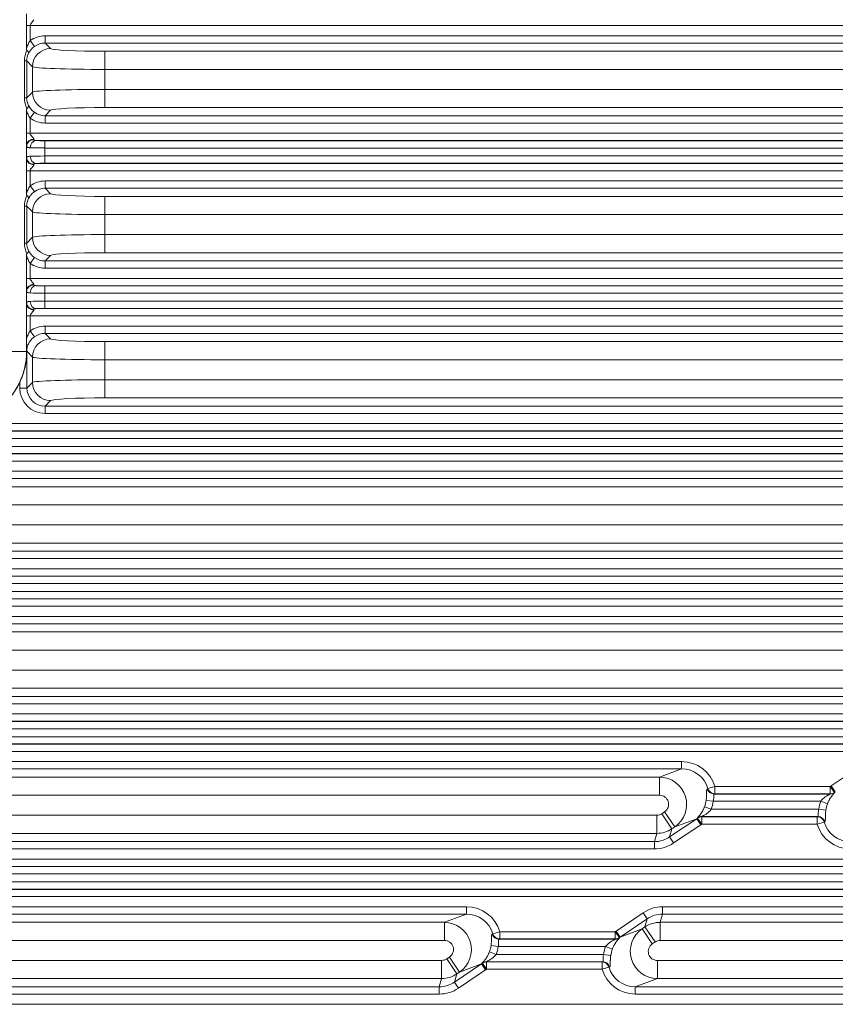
# Model space of a CAD drawing. Header units: millimetres. Extents: x 990 to 1809, y 0 to 562.
# Tile 55 of 256: x 1231 to 1253, y 311 to 338. Entities that reach past the tile are written whole.
import ezdxf

# ---------------------------------------------------------------- set-up
doc = ezdxf.new("R2010")
doc.units = ezdxf.units.MM
doc.layers.add('1', color=7, linetype='Continuous', true_color=0xffffff)

msp = doc.modelspace()

# ---------------------------------------------------------------- linework, layer by layer
at = {"layer": '1', "color": 7, "linetype": 'Continuous', "lineweight": 18}
for p, q in [((1230.945, 338.445), (1230.945, 338.122)), ((1230.945, 338.122), (1230.945, 337.491)), ((1231.044, 338.122), (1230.945, 338.122)), ((1231.044, 338.122), (1231.044, 337.706)), ((1336.797, 338.122), (1231.044, 338.122)), ((1231.456, 337.84), (1278.63, 337.84)), ((1231.456, 337.84), (1231.456, 337.64)), ((1231.044, 337.706), (1231.162, 337.545)), ((1278.63, 337.64), (1231.456, 337.64)), ((1231.456, 337.64), (1231.609, 337.487)), ((1233.107, 337.413), (1233.107, 336.914)), ((1233.107, 337.413), (1278.023, 337.413)), ((1230.887, 336.128), (1230.887, 337.148)), ((1230.887, 337.148), (1230.95, 337.148)), ((1230.95, 337.148), (1230.95, 336.128)), ((1231.109, 336.988), (1230.95, 337.148)), ((1231.109, 336.288), (1231.109, 336.988)), ((1278.023, 336.914), (1233.107, 336.914)), ((1233.107, 336.914), (1233.107, 336.363)), ((1230.95, 336.128), (1231.109, 336.288)), ((1233.107, 335.863), (1233.107, 336.363)), ((1233.107, 336.363), (1277.946, 336.363)), ((1230.887, 336.128), (1230.95, 336.128)), ((1277.946, 335.863), (1233.107, 335.863)), ((1230.945, 335.785), (1230.945, 335.154)), ((1231.044, 335.57), (1231.162, 335.731)), ((1231.609, 335.789), (1231.456, 335.636)), ((1231.456, 335.436), (1231.456, 335.636)), ((1231.456, 335.636), (1277.88, 335.636)), ((1231.044, 335.57), (1231.044, 335.154)), ((1277.88, 335.436), (1231.456, 335.436)), ((1230.945, 335.154), (1231.044, 335.154)), ((1230.945, 335.154), (1230.945, 334.832)), ((1231.044, 335.154), (1336.797, 335.154)), ((1230.945, 334.832), (1230.945, 334.445)), ((1230.948, 334.477), (1230.948, 334.799)), ((1336.634, 334.954), (1231.207, 334.954)), ((1231.447, 334.948), (1336.394, 334.948)), ((1231.447, 334.748), (1231.447, 334.948)), ((1336.394, 334.748), (1231.447, 334.748)), ((1231.447, 334.748), (1231.447, 334.528)), ((1231.447, 334.528), (1336.394, 334.528)), ((1231.447, 334.328), (1231.447, 334.528)), ((1230.945, 334.445), (1230.945, 334.122)), ((1231.207, 334.322), (1336.634, 334.322)), ((1336.394, 334.328), (1231.447, 334.328)), ((1230.945, 334.122), (1230.945, 333.491)), ((1231.044, 334.122), (1230.945, 334.122)), ((1231.044, 334.122), (1231.044, 333.706)), ((1336.797, 334.122), (1231.044, 334.122)), ((1231.044, 333.706), (1231.162, 333.545)), ((1231.456, 333.84), (1272.703, 333.84)), ((1231.456, 333.84), (1231.456, 333.64)), ((1272.703, 333.64), (1231.456, 333.64)), ((1231.456, 333.64), (1231.609, 333.487)), ((1230.887, 332.128), (1230.887, 333.148)), ((1230.887, 333.148), (1230.95, 333.148)), ((1230.95, 333.148), (1230.95, 332.128)), ((1231.109, 332.988), (1230.95, 333.148)), ((1233.107, 333.413), (1233.107, 332.914)), ((1233.107, 333.413), (1272.096, 333.413)), ((1231.109, 332.288), (1231.109, 332.988)), ((1233.107, 332.914), (1233.107, 332.363)), ((1272.096, 332.914), (1233.107, 332.914)), ((1233.107, 332.363), (1272.019, 332.363)), ((1233.107, 331.863), (1233.107, 332.363)), ((1230.887, 332.128), (1230.95, 332.128)), ((1230.95, 332.128), (1231.109, 332.288)), ((1272.019, 331.863), (1233.107, 331.863)), ((1230.945, 331.785), (1230.945, 331.154)), ((1231.044, 331.57), (1231.162, 331.731)), ((1231.044, 331.57), (1231.044, 331.154)), ((1231.609, 331.789), (1231.456, 331.636)), ((1231.456, 331.436), (1231.456, 331.636)), ((1231.456, 331.636), (1271.953, 331.636)), ((1271.953, 331.436), (1231.456, 331.436)), ((1230.945, 331.154), (1231.044, 331.154)), ((1230.945, 331.154), (1230.945, 330.832)), ((1231.044, 331.154), (1336.797, 331.154)), ((1230.945, 330.832), (1230.945, 330.445)), ((1230.948, 330.477), (1230.948, 330.799)), ((1336.634, 330.954), (1231.207, 330.954)), ((1231.447, 330.948), (1336.394, 330.948)), ((1231.447, 330.748), (1231.447, 330.948)), ((1231.447, 330.748), (1231.447, 330.528)), ((1336.394, 330.748), (1231.447, 330.748)), ((1230.945, 330.445), (1230.945, 330.122)), ((1231.447, 330.528), (1336.394, 330.528)), ((1231.447, 330.328), (1231.447, 330.528)), ((1231.207, 330.322), (1336.634, 330.322)), ((1336.394, 330.328), (1231.447, 330.328)), ((1230.945, 330.122), (1230.945, 329.491)), ((1231.044, 330.122), (1230.945, 330.122)), ((1231.044, 330.122), (1231.044, 329.706)), ((1336.797, 330.122), (1231.044, 330.122)), ((1231.044, 329.706), (1231.162, 329.545)), ((1231.456, 329.84), (1231.456, 329.64)), ((1231.456, 329.84), (1266.776, 329.84)), ((1266.776, 329.64), (1231.456, 329.64)), ((1231.456, 329.64), (1231.609, 329.487)), ((1230.945, 329.491), (1230.945, 329.138)), ((1233.107, 329.413), (1266.168, 329.413)), ((1233.107, 329.413), (1233.107, 328.914)), ((1230.945, 329.138), (1230.957, 329.138)), ((1231.109, 328.988), (1230.95, 329.148)), ((1230.957, 329.138), (1230.957, 328.135)), ((1231.109, 328.288), (1231.109, 328.988)), ((1233.107, 328.914), (1233.107, 328.363)), ((1266.168, 328.914), (1233.107, 328.914)), ((1230.757, 328.135), (1230.757, 328.288)), ((1230.957, 328.135), (1231.109, 328.288)), ((1233.107, 328.363), (1266.092, 328.363)), ((1233.107, 327.863), (1233.107, 328.363)), ((1230.757, 328.135), (1230.957, 328.135)), ((1231.609, 327.789), (1231.456, 327.636)), ((1266.092, 327.863), (1233.107, 327.863)), ((1231.456, 327.436), (1231.456, 327.636)), ((1231.456, 327.636), (1266.026, 327.636)), ((1266.026, 327.436), (1231.456, 327.436)), ((1217.084, 326.948), (1350.757, 326.948)), ((1229.197, 327.154), (1338.644, 327.154)), ((1338.644, 326.954), (1229.197, 326.954)), ((1350.763, 326.748), (1217.078, 326.748)), ((1217.078, 326.528), (1350.763, 326.528)), ((1350.757, 326.328), (1217.084, 326.328)), ((1217.088, 326.322), (1350.753, 326.322)), ((1350.746, 326.122), (1217.095, 326.122)), ((1219.43, 325.84), (1260.849, 325.84)), ((1260.849, 325.64), (1219.43, 325.64)), ((1221.08, 325.413), (1260.241, 325.413)), ((1260.241, 324.914), (1221.08, 324.914)), ((1221.08, 324.363), (1260.164, 324.363)), ((1260.164, 323.863), (1221.08, 323.863)), ((1219.43, 323.636), (1260.098, 323.636)), ((1260.098, 323.436), (1219.43, 323.436)), ((1217.095, 323.154), (1350.746, 323.154)), ((1217.084, 322.948), (1350.757, 322.948)), ((1350.753, 322.954), (1217.088, 322.954)), ((1350.763, 322.748), (1217.078, 322.748)), ((1217.078, 322.528), (1350.763, 322.528)), ((1350.757, 322.328), (1217.084, 322.328)), ((1217.088, 322.322), (1350.753, 322.322)), ((1350.746, 322.122), (1217.095, 322.122)), ((1219.43, 321.84), (1254.921, 321.84)), ((1254.921, 321.64), (1219.43, 321.64)), ((1221.08, 321.413), (1254.314, 321.413)), ((1254.314, 320.914), (1221.08, 320.914)), ((1221.08, 320.363), (1254.237, 320.363)), ((1254.237, 319.863), (1221.08, 319.863)), ((1219.43, 319.636), (1254.171, 319.636)), ((1254.171, 319.436), (1219.43, 319.436)), ((1217.095, 319.154), (1350.746, 319.154)), ((1217.084, 318.948), (1350.757, 318.948)), ((1350.753, 318.954), (1217.088, 318.954)), ((1350.763, 318.748), (1217.078, 318.748)), ((1217.078, 318.528), (1350.763, 318.528)), ((1350.757, 318.328), (1217.084, 318.328)), ((1217.088, 318.322), (1350.753, 318.322)), ((1350.746, 318.122), (1217.095, 318.122)), ((1219.43, 317.84), (1248.994, 317.84)), ((1248.994, 317.84), (1248.994, 317.64)), ((1248.994, 317.64), (1219.43, 317.64)), ((1221.08, 317.413), (1248.386, 317.413)), ((1248.386, 317.413), (1248.994, 317.64)), ((1248.386, 317.413), (1248.386, 316.914)), ((1253.118, 317.173), (1253.866, 317.677)), ((1249.91, 317.154), (1249.72, 317.1)), ((1249.91, 317.154), (1253.092, 317.154)), ((1249.91, 317.154), (1249.91, 316.954)), ((1253.092, 317.154), (1253.092, 316.954)), ((1253.209, 316.992), (1253.092, 317.154)), ((1253.23, 317.007), (1253.118, 317.173)), ((1248.386, 316.914), (1221.08, 316.914)), ((1249.703, 317.093), (1249.72, 317.1)), ((1249.91, 316.954), (1249.893, 316.948)), ((1249.893, 316.948), (1253.091, 316.948)), ((1253.092, 316.954), (1249.91, 316.954)), ((1249.812, 316.528), (1249.627, 316.599)), ((1249.868, 316.748), (1249.672, 316.774)), ((1252.829, 316.748), (1249.868, 316.748)), ((1253.014, 316.677), (1252.829, 316.748)), ((1221.08, 316.363), (1248.31, 316.363)), ((1248.31, 315.863), (1248.31, 316.363)), ((1248.45, 316.405), (1248.526, 316.457)), ((1248.729, 315.991), (1248.45, 316.405)), ((1248.805, 316.042), (1248.526, 316.457)), ((1252.748, 316.328), (1249.55, 316.328)), ((1249.812, 316.528), (1252.773, 316.528)), ((1252.731, 316.322), (1252.748, 316.328)), ((1252.969, 316.502), (1252.773, 316.528)), ((1248.663, 315.765), (1249.411, 316.269)), ((1249.523, 316.103), (1248.775, 315.599)), ((1249.411, 316.269), (1248.805, 316.042)), ((1249.523, 316.103), (1249.411, 316.269)), ((1249.549, 316.122), (1249.432, 316.284)), ((1249.549, 316.122), (1249.549, 316.322)), ((1249.549, 316.322), (1252.731, 316.322)), ((1252.731, 316.122), (1249.549, 316.122)), ((1252.731, 316.122), (1252.731, 316.322)), ((1252.921, 316.176), (1252.731, 316.122)), ((1252.938, 316.183), (1252.921, 316.176)), ((1248.31, 315.863), (1221.08, 315.863)), ((1248.244, 315.636), (1248.31, 315.863)), ((1248.729, 315.991), (1248.663, 315.765)), ((1248.805, 316.042), (1248.729, 315.991)), ((1219.43, 315.636), (1248.244, 315.636)), ((1248.244, 315.436), (1248.244, 315.636)), ((1248.775, 315.599), (1248.663, 315.765)), ((1248.244, 315.436), (1219.43, 315.436)), ((1217.095, 315.154), (1350.746, 315.154)), ((1350.763, 314.748), (1217.078, 314.748)), ((1217.084, 314.948), (1350.757, 314.948)), ((1350.753, 314.954), (1217.088, 314.954)), ((1217.078, 314.528), (1350.763, 314.528)), ((1350.757, 314.328), (1217.084, 314.328)), ((1217.088, 314.322), (1350.753, 314.322)), ((1350.746, 314.122), (1217.095, 314.122)), ((1219.43, 313.84), (1243.067, 313.84)), ((1243.067, 313.64), (1219.43, 313.64)), ((1242.459, 313.413), (1243.067, 313.64)), ((1243.067, 313.84), (1243.067, 313.64)), ((1247.191, 313.173), (1247.939, 313.677)), ((1248.05, 313.512), (1247.939, 313.677)), ((1248.47, 313.64), (1248.404, 313.413)), ((1248.47, 313.84), (1319.371, 313.84)), ((1248.47, 313.84), (1248.47, 313.64)), ((1319.371, 313.64), (1248.47, 313.64)), ((1221.08, 313.413), (1242.459, 313.413)), ((1242.459, 313.413), (1242.459, 312.914)), ((1248.05, 313.512), (1247.303, 313.007)), ((1247.985, 313.285), (1248.05, 313.512)), ((1248.404, 313.413), (1319.437, 313.413)), ((1248.404, 312.914), (1248.404, 313.413)), ((1243.776, 313.093), (1243.793, 313.1)), ((1243.983, 313.154), (1243.793, 313.1)), ((1243.983, 313.154), (1247.164, 313.154)), ((1243.983, 313.154), (1243.983, 312.954)), ((1247.164, 313.154), (1247.164, 312.954)), ((1247.282, 312.992), (1247.164, 313.154)), ((1247.303, 313.007), (1247.191, 313.173)), ((1247.303, 313.007), (1247.909, 313.234)), ((1247.909, 313.234), (1247.985, 313.285)), ((1248.188, 312.82), (1247.909, 313.234)), ((1248.264, 312.871), (1247.985, 313.285)), ((1242.459, 312.914), (1221.08, 312.914)), ((1243.983, 312.954), (1243.966, 312.948)), ((1243.966, 312.948), (1247.164, 312.948)), ((1247.164, 312.954), (1243.983, 312.954)), ((1248.264, 312.871), (1248.188, 312.82)), ((1319.437, 312.914), (1248.404, 312.914)), ((1243.885, 312.528), (1243.7, 312.599)), ((1243.941, 312.748), (1243.745, 312.774)), ((1246.901, 312.748), (1243.941, 312.748)), ((1247.087, 312.677), (1246.901, 312.748)), ((1221.08, 312.363), (1242.383, 312.363)), ((1242.383, 311.863), (1242.383, 312.363)), ((1242.522, 312.405), (1242.598, 312.457)), ((1242.802, 311.991), (1242.522, 312.405)), ((1242.878, 312.042), (1242.598, 312.457)), ((1242.736, 311.765), (1243.484, 312.269)), ((1243.484, 312.269), (1242.878, 312.042)), ((1243.595, 312.103), (1243.484, 312.269)), ((1243.622, 312.122), (1243.505, 312.284)), ((1246.821, 312.328), (1243.622, 312.328)), ((1243.622, 312.122), (1243.622, 312.322)), ((1243.622, 312.322), (1246.804, 312.322)), ((1243.885, 312.528), (1246.845, 312.528)), ((1246.804, 312.322), (1246.821, 312.328)), ((1246.804, 312.122), (1246.804, 312.322)), ((1247.042, 312.502), (1246.845, 312.528)), ((1248.327, 312.363), (1319.514, 312.363)), ((1248.327, 311.863), (1248.327, 312.363)), ((1242.802, 311.991), (1242.736, 311.765)), ((1242.878, 312.042), (1242.802, 311.991)), ((1243.595, 312.103), (1242.848, 311.599)), ((1246.804, 312.122), (1243.622, 312.122)), ((1246.994, 312.176), (1246.804, 312.122)), ((1247.011, 312.183), (1246.994, 312.176)), ((1242.383, 311.863), (1221.08, 311.863)), ((1242.316, 311.636), (1242.383, 311.863)), ((1242.848, 311.599), (1242.736, 311.765)), ((1248.327, 311.863), (1247.72, 311.636)), ((1319.514, 311.863), (1248.327, 311.863)), ((1219.43, 311.636), (1242.316, 311.636)), ((1242.316, 311.436), (1242.316, 311.636)), ((1247.72, 311.436), (1247.72, 311.636)), ((1247.72, 311.636), (1320.121, 311.636)), ((1242.316, 311.436), (1219.43, 311.436)), ((1320.121, 311.436), (1247.72, 311.436)), ((1217.095, 311.154), (1350.746, 311.154))]:
    msp.add_line(p, q, dxfattribs=at)
for centre, major_axis, ratio, start_param, end_param in [((1231.458, 337.139), (0.496, -0.496), 0.997265, 2.357564, 2.986001), ((1231.458, 337.139), (-0.355, 0.355), 0.99509, 5.499157, 6.127593), ((1231.625, 337.109), (-0.682, 0.303), 0.928627, 6.240551, 6.6752), ((1231.487, 337.109), (-0.498, 0.227), 0.901864, 6.226876, 6.673817), ((1231.609, 336.988), (0.354, 0.354), 0.997265, 0.786768, 2.354825), ((1233.107, 337.492), (1.5, 0), 0.052408, 3.193953, 4.712389), ((1233.107, 336.992), (2, 0), 0.039306, 3.193953, 4.712389), ((1233.107, 336.284), (2, 0), 0.039306, 1.570796, 3.089233), ((1231.609, 336.288), (0.354, -0.354), 0.997265, 3.92836, 5.496418), ((1231.625, 336.167), (0.682, 0.303), 0.928627, 2.749578, 3.184227), ((1231.487, 336.167), (0.498, 0.227), 0.901864, 2.750961, 3.197902), ((1233.107, 335.785), (1.5, 0), 0.052408, 1.570796, 3.089233), ((1231.458, 336.137), (0.355, 0.355), 0.99509, 3.297185, 3.925621), ((1231.458, 336.137), (0.496, 0.496), 0.997265, 3.297185, 3.925621), ((1231.145, 334.832), (-0.199, -0.014), 0.805522, 4.654919, 6.194749), ((1230.958, 335.154), (0, 0.4), 0.052408, 2.508566, 2.662755), ((1231.148, 334.799), (-0.199, -0.02), 0.886572, 4.623125, 6.169806), ((1231.207, 334.755), (-0.014, -0.2), 0.801618, 3.229247, 4.7688), ((1231.157, 335.154), (0, 0.2), 0.104816, 2.508566, 2.662755), ((1231.447, 334.964), (0.3, 0), 0.052408, 3.781206, 4.712389), ((1231.447, 334.764), (0.5, 0), 0.031445, 3.781206, 4.712389), ((1231.447, 334.512), (0.5, 0), 0.031445, 1.570796, 2.501979), ((1231.207, 334.522), (0.014, -0.2), 0.801618, 4.655978, 6.195531), ((1230.958, 334.122), (0, 0.4), 0.052408, 0.478838, 0.633027), ((1231.145, 334.445), (0.199, -0.014), 0.805522, 3.230029, 4.769859), ((1231.148, 334.477), (0.199, -0.02), 0.886572, 3.254972, 4.801653), ((1231.157, 334.122), (0, 0.2), 0.104816, 0.478838, 0.633027), ((1231.447, 334.312), (0.3, 0), 0.052408, 1.570796, 2.501979), ((1231.458, 333.139), (0.496, -0.496), 0.997265, 2.357564, 2.986001), ((1231.625, 333.109), (-0.682, 0.303), 0.928627, 6.240551, 6.6752), ((1231.609, 332.988), (0.354, 0.354), 0.997265, 0.786768, 2.354825), ((1231.458, 333.139), (-0.355, 0.355), 0.99509, 5.499157, 6.127593), ((1233.107, 333.492), (1.5, 0), 0.052408, 3.193953, 4.712389), ((1231.487, 333.109), (-0.498, 0.227), 0.901864, 6.226876, 6.673817), ((1233.107, 332.992), (2, 0), 0.039306, 3.193953, 4.712389), ((1233.107, 332.284), (2, 0), 0.039306, 1.570796, 3.089233), ((1231.625, 332.167), (0.682, 0.303), 0.928627, 2.749578, 3.184227), ((1231.487, 332.167), (0.498, 0.227), 0.901864, 2.750961, 3.197902), ((1231.609, 332.288), (0.354, -0.354), 0.997265, 3.92836, 5.496418), ((1233.107, 331.785), (1.5, 0), 0.052408, 1.570796, 3.089233), ((1231.458, 332.137), (0.496, 0.496), 0.997265, 3.297185, 3.925621), ((1231.458, 332.137), (0.355, 0.355), 0.99509, 3.297185, 3.925621), ((1231.145, 330.832), (-0.199, -0.014), 0.805522, 4.654919, 6.194749), ((1231.157, 331.154), (0, 0.2), 0.104816, 2.508566, 2.662755), ((1230.958, 331.154), (0, 0.4), 0.052408, 2.508566, 2.662755), ((1231.148, 330.799), (-0.199, -0.02), 0.886572, 4.623125, 6.169806), ((1231.207, 330.755), (-0.014, -0.2), 0.801618, 3.229247, 4.7688), ((1231.447, 330.764), (0.5, 0), 0.031445, 3.781206, 4.712389), ((1231.447, 330.964), (0.3, 0), 0.052408, 3.781206, 4.712389), ((1230.958, 330.122), (0, 0.4), 0.052408, 0.478838, 0.633027), ((1231.145, 330.445), (0.199, -0.014), 0.805522, 3.230029, 4.769859), ((1231.148, 330.477), (0.199, -0.02), 0.886572, 3.254972, 4.801653), ((1231.447, 330.512), (0.5, 0), 0.031445, 1.570796, 2.501979), ((1231.207, 330.522), (0.014, -0.2), 0.801618, 4.655978, 6.195531), ((1231.157, 330.122), (0, 0.2), 0.104816, 0.478838, 0.633027), ((1231.447, 330.312), (0.3, 0), 0.052408, 1.570796, 2.501979), ((1231.458, 329.139), (0.496, -0.496), 0.997265, 2.357564, 2.986001), ((1231.458, 329.139), (-0.355, 0.355), 0.99509, 5.499157, 6.127593), ((1231.609, 328.988), (0.354, 0.354), 0.997265, 0.786768, 2.354825), ((1233.107, 329.492), (1.5, 0), 0.052408, 3.193953, 4.712389), ((1233.107, 328.992), (2, 0), 0.039306, 3.193953, 4.712389), ((1228.944, 329.138), (-2.003, 0), 0.99863, 1.697359, 2.702725), ((1233.107, 328.284), (2, 0), 0.039306, 1.570796, 3.089233), ((1231.609, 328.288), (0.354, -0.354), 0.997265, 3.92836, 5.496418), ((1231.458, 328.137), (0.496, 0.496), 0.997265, 2.357564, 3.925621), ((1231.458, 328.137), (0.355, 0.355), 0.99509, 2.357564, 3.925621), ((1233.107, 327.785), (1.5, 0), 0.052408, 1.570796, 3.089233), ((1248.987, 316.889), (0.9, 0.337), 0.988999, 6.204361, 7.492344), ((1248.385, 316.663), (-0.263, 0.702), 0.996374, 3.379769, 5.921548), ((1248.987, 316.889), (0.714, 0.267), 0.983262, 6.204361, 7.492344), ((1253.654, 316.388), (-0.9, -0.337), 0.988999, 4.950565, 4.984586), ((1248.385, 316.663), (0.237, 0.089), 0.988999, 4.950565, 7.492344), ((1249.893, 317.148), (-0.07, 0.187), 0.988999, 1.491972, 2.779955), ((1249.91, 317.154), (-0.07, 0.187), 0.988999, 1.491972, 2.779955), ((1253.091, 317.148), (-0.2, -0.008), 0.998628, 1.532579, 2.181179), ((1254.678, 316.571), (-1.586, 0.391), 0.171068, 0.026958, 0.049125), ((1253.092, 317.154), (-0.199, 0.017), 0.99862, 1.655923, 2.282695), ((1253.654, 316.388), (0.714, 0.267), 0.98326, 1.808949, 1.84297), ((1254.678, 316.771), (-1.476, 0.238), 0.094824, 0.107237, 0.129403), ((1248.917, 316.862), (0.714, 0.267), 0.983262, 5.562209, 5.8013), ((1248.917, 316.862), (0.9, 0.337), 0.988999, 5.562209, 5.8013), ((1253.724, 316.414), (-0.9, -0.337), 0.988999, 5.562209, 5.8013), ((1253.724, 316.414), (0.714, 0.267), 0.983262, 2.420616, 2.659707), ((1248.31, 316.613), (-0.07, -0.24), 0.998514, 0.282449, 0.87576), ((1249.55, 316.128), (-0.2, -0.008), 0.998628, 4.674171, 5.322772), ((1247.963, 316.705), (-1.586, 0.391), 0.171067, 3.168551, 3.190717), ((1252.748, 316.128), (-0.07, 0.187), 0.988999, 4.633564, 5.921548), ((1248.987, 316.889), (0.714, 0.267), 0.983261, 4.950557, 4.984578), ((1247.963, 316.505), (-1.476, 0.238), 0.094824, 3.24883, 3.270996), ((1249.549, 316.122), (-0.199, 0.017), 0.99862, 4.797516, 5.424288), ((1248.987, 316.889), (0.9, 0.337), 0.988999, 4.950565, 4.984586), ((1252.731, 316.122), (-0.07, 0.187), 0.988999, 4.633564, 5.921548), ((1253.654, 316.388), (-0.9, -0.337), 0.988999, 6.204361, 7.492344), ((1253.654, 316.388), (0.714, 0.267), 0.983262, 3.062768, 4.350752), ((1248.31, 316.613), (-0.72, 0.209), 0.999505, 1.853245, 2.446557), ((1248.245, 316.388), (0.21, 0.722), 0.997724, 3.424042, 4.017353), ((1248.245, 316.388), (-0.266, -0.914), 0.998514, 0.282449, 0.87576), ((1243.06, 312.889), (0.9, 0.337), 0.988999, 6.204361, 7.492344), ((1243.06, 312.889), (0.714, 0.267), 0.983262, 6.204361, 7.492344), ((1248.469, 312.889), (0.266, 0.914), 0.998514, 0.282449, 0.87576), ((1248.469, 312.889), (0.21, 0.722), 0.997724, 0.282449, 0.87576), ((1242.457, 312.663), (-0.263, 0.702), 0.996374, 3.379769, 5.921548), ((1248.404, 312.663), (-0.72, 0.209), 0.999505, 4.994838, 5.588149), ((1243.966, 313.148), (-0.07, 0.187), 0.988999, 1.491972, 2.779955), ((1243.983, 313.154), (-0.07, 0.187), 0.988999, 1.491972, 2.779955), ((1247.727, 312.388), (-0.9, -0.337), 0.988999, 4.950565, 4.984586), ((1248.329, 312.613), (-0.263, 0.702), 0.996374, 0.238176, 2.779955), ((1242.457, 312.663), (0.237, 0.089), 0.988999, 4.950565, 7.492344), ((1247.164, 313.154), (-0.199, 0.017), 0.99862, 1.655923, 2.282695), ((1247.164, 313.148), (-0.2, -0.008), 0.998628, 1.532579, 2.181179), ((1248.751, 312.571), (-1.586, 0.391), 0.171067, 0.026958, 0.049125), ((1247.727, 312.388), (0.714, 0.267), 0.983262, 1.808973, 1.842994), ((1248.751, 312.771), (-1.476, 0.238), 0.094825, 0.107238, 0.129405), ((1248.329, 312.613), (-0.237, -0.089), 0.988999, 4.950565, 7.492344), ((1248.404, 312.663), (0.07, 0.24), 0.998514, 0.282449, 0.87576), ((1242.99, 312.862), (0.714, 0.267), 0.983262, 5.562209, 5.8013), ((1242.99, 312.862), (0.9, 0.337), 0.988999, 5.562209, 5.8013), ((1247.797, 312.414), (-0.9, -0.337), 0.988999, 5.562209, 5.8013), ((1247.797, 312.414), (0.714, 0.267), 0.983262, 2.420616, 2.659707), ((1242.383, 312.613), (-0.07, -0.24), 0.998514, 0.282449, 0.87576), ((1243.06, 312.889), (0.714, 0.267), 0.983263, 4.95058, 4.984601), ((1243.622, 312.128), (-0.2, -0.008), 0.998628, 4.674171, 5.322772), ((1242.035, 312.505), (-1.476, 0.238), 0.094823, 3.248829, 3.270996), ((1243.622, 312.122), (-0.199, 0.017), 0.99862, 4.797516, 5.424288), ((1242.035, 312.705), (-1.586, 0.391), 0.171068, 3.168551, 3.190717), ((1246.804, 312.122), (-0.07, 0.187), 0.988999, 4.633564, 5.921548), ((1246.821, 312.128), (-0.07, 0.187), 0.988999, 4.633564, 5.921548), ((1242.383, 312.613), (-0.72, 0.209), 0.999505, 1.853245, 2.446557), ((1243.06, 312.889), (0.9, 0.337), 0.988999, 4.950565, 4.984586), ((1247.727, 312.388), (-0.9, -0.337), 0.988999, 6.204361, 7.492344), ((1247.727, 312.388), (0.714, 0.267), 0.983262, 3.062768, 4.350752), ((1242.317, 312.388), (0.21, 0.722), 0.997724, 3.424042, 4.017353), ((1242.317, 312.388), (-0.266, -0.914), 0.998514, 0.282449, 0.87576)]:
    msp.add_ellipse(centre, major_axis=major_axis, ratio=ratio, start_param=start_param, end_param=end_param, dxfattribs=at)
for points, knots in [([(1231.145, 338.283), (1231.144, 338.278), (1231.142, 338.272), (1231.136, 338.26), (1231.131, 338.255), (1231.122, 338.243), (1231.118, 338.237), (1231.107, 338.224), (1231.102, 338.218), (1231.091, 338.205), (1231.085, 338.199), (1231.074, 338.186), (1231.069, 338.179), (1231.058, 338.164), (1231.054, 338.157), (1231.047, 338.14), (1231.044, 338.131), (1231.044, 338.122)], [0, 0, 0, 0, 0.125, 0.125, 0.25, 0.25, 0.375, 0.375, 0.5, 0.5, 0.625, 0.625, 0.75, 0.75, 0.875, 0.875, 1, 1, 1, 1]), ([(1230.945, 337.491), (1230.951, 337.51), (1230.957, 337.529), (1230.971, 337.566), (1230.978, 337.584), (1230.995, 337.62), (1231.003, 337.638), (1231.023, 337.672), (1231.033, 337.689), (1231.044, 337.706)], [0, 0, 0, 0, 0.25, 0.25, 0.5, 0.5, 0.75, 0.75, 1, 1, 1, 1]), ([(1230.956, 337.44), (1230.953, 337.442), (1230.951, 337.446), (1230.948, 337.454), (1230.947, 337.459), (1230.946, 337.473), (1230.945, 337.482), (1230.945, 337.491)], [0, 0, 0, 0, 0.25, 0.25, 0.5, 0.5, 1, 1, 1, 1]), ([(1231.162, 337.545), (1231.144, 337.532), (1231.128, 337.519), (1231.097, 337.49), (1231.083, 337.475), (1231.056, 337.444), (1231.043, 337.428), (1231.021, 337.395), (1231.011, 337.378), (1231.002, 337.361)], [0, 0, 0, 0, 0.25, 0.25, 0.5, 0.5, 0.75, 0.75, 1, 1, 1, 1]), ([(1230.956, 337.44), (1230.965, 337.432), (1230.972, 337.424), (1230.982, 337.413), (1230.984, 337.41), (1230.99, 337.403), (1230.992, 337.399), (1230.998, 337.389), (1231.001, 337.383), (1231.003, 337.371), (1231.003, 337.366), (1231.002, 337.361)], [0, 0, 0, 0, 0.25, 0.25, 0.375, 0.375, 0.5, 0.5, 0.75, 0.75, 1, 1, 1, 1]), ([(1230.956, 335.837), (1230.965, 335.844), (1230.972, 335.852), (1230.982, 335.863), (1230.984, 335.866), (1230.99, 335.873), (1230.992, 335.877), (1230.998, 335.887), (1231.001, 335.893), (1231.003, 335.905), (1231.003, 335.911), (1231.002, 335.915)], [0, 0, 0, 0, 0.25, 0.25, 0.375, 0.375, 0.5, 0.5, 0.75, 0.75, 1, 1, 1, 1]), ([(1231.002, 335.915), (1231.011, 335.898), (1231.021, 335.881), (1231.038, 335.856), (1231.044, 335.848), (1231.056, 335.832), (1231.062, 335.824), (1231.082, 335.801), (1231.097, 335.786), (1231.12, 335.765), (1231.128, 335.758), (1231.144, 335.744), (1231.153, 335.738), (1231.162, 335.731)], [0, 0, 0, 0, 0.25, 0.25, 0.375, 0.375, 0.5, 0.5, 0.75, 0.75, 0.875, 0.875, 1, 1, 1, 1]), ([(1230.945, 335.785), (1230.945, 335.79), (1230.945, 335.794), (1230.946, 335.804), (1230.946, 335.808), (1230.948, 335.817), (1230.948, 335.822), (1230.95, 335.828), (1230.951, 335.83), (1230.953, 335.834), (1230.955, 335.835), (1230.956, 335.837)], [0, 0, 0, 0, 0.25, 0.25, 0.5, 0.5, 0.75, 0.75, 0.875, 0.875, 1, 1, 1, 1]), ([(1231.044, 335.57), (1231.033, 335.587), (1231.023, 335.604), (1231.003, 335.638), (1230.995, 335.656), (1230.978, 335.692), (1230.971, 335.711), (1230.957, 335.748), (1230.951, 335.766), (1230.945, 335.785)], [0, 0, 0, 0, 0.25, 0.25, 0.5, 0.5, 0.75, 0.75, 1, 1, 1, 1]), ([(1231.044, 335.154), (1231.044, 335.15), (1231.045, 335.145), (1231.047, 335.136), (1231.048, 335.132), (1231.054, 335.12), (1231.058, 335.112), (1231.068, 335.097), (1231.074, 335.091), (1231.085, 335.077), (1231.09, 335.071), (1231.102, 335.058), (1231.107, 335.052), (1231.118, 335.04), (1231.122, 335.034), (1231.131, 335.022), (1231.136, 335.016), (1231.142, 335.004), (1231.144, 334.998), (1231.145, 334.993)], [0, 0, 0, 0, 0.0625, 0.0625, 0.125, 0.125, 0.25, 0.25, 0.375, 0.375, 0.5, 0.5, 0.625, 0.625, 0.75, 0.75, 0.875, 0.875, 1, 1, 1, 1]), ([(1231.046, 334.755), (1231.039, 334.755), (1231.032, 334.755), (1231.018, 334.757), (1231.012, 334.757), (1230.995, 334.76), (1230.985, 334.763), (1230.972, 334.768), (1230.969, 334.77), (1230.962, 334.775), (1230.959, 334.777), (1230.952, 334.785), (1230.949, 334.792), (1230.948, 334.799)], [0, 0, 0, 0, 0.125, 0.125, 0.25, 0.25, 0.5, 0.5, 0.625, 0.625, 0.75, 0.75, 1, 1, 1, 1]), ([(1231.148, 334.977), (1231.149, 334.972), (1231.151, 334.969), (1231.158, 334.963), (1231.162, 334.961), (1231.173, 334.958), (1231.179, 334.957), (1231.192, 334.955), (1231.199, 334.955), (1231.207, 334.954)], [0, 0, 0, 0, 0.25, 0.25, 0.5, 0.5, 0.75, 0.75, 1, 1, 1, 1]), ([(1230.948, 334.477), (1230.949, 334.481), (1230.95, 334.484), (1230.953, 334.491), (1230.955, 334.494), (1230.962, 334.502), (1230.968, 334.506), (1230.981, 334.511), (1230.985, 334.513), (1230.995, 334.516), (1231.001, 334.517), (1231.018, 334.52), (1231.031, 334.521), (1231.046, 334.522)], [0, 0, 0, 0, 0.125, 0.125, 0.25, 0.25, 0.5, 0.5, 0.625, 0.625, 0.75, 0.75, 1, 1, 1, 1]), ([(1231.145, 334.283), (1231.144, 334.278), (1231.142, 334.272), (1231.136, 334.26), (1231.131, 334.255), (1231.122, 334.243), (1231.118, 334.237), (1231.107, 334.224), (1231.102, 334.218), (1231.091, 334.205), (1231.085, 334.199), (1231.074, 334.186), (1231.069, 334.179), (1231.058, 334.164), (1231.054, 334.157), (1231.047, 334.14), (1231.044, 334.131), (1231.044, 334.122)], [0, 0, 0, 0, 0.125, 0.125, 0.25, 0.25, 0.375, 0.375, 0.5, 0.5, 0.625, 0.625, 0.75, 0.75, 0.875, 0.875, 1, 1, 1, 1]), ([(1231.207, 334.322), (1231.199, 334.322), (1231.192, 334.321), (1231.179, 334.32), (1231.173, 334.318), (1231.162, 334.315), (1231.158, 334.313), (1231.151, 334.307), (1231.149, 334.304), (1231.148, 334.3)], [0, 0, 0, 0, 0.25, 0.25, 0.5, 0.5, 0.75, 0.75, 1, 1, 1, 1]), ([(1230.945, 333.491), (1230.951, 333.51), (1230.957, 333.529), (1230.971, 333.566), (1230.978, 333.584), (1230.995, 333.62), (1231.003, 333.638), (1231.023, 333.672), (1231.033, 333.689), (1231.044, 333.706)], [0, 0, 0, 0, 0.25, 0.25, 0.5, 0.5, 0.75, 0.75, 1, 1, 1, 1]), ([(1230.956, 333.44), (1230.953, 333.442), (1230.951, 333.446), (1230.948, 333.454), (1230.947, 333.459), (1230.946, 333.473), (1230.945, 333.482), (1230.945, 333.491)], [0, 0, 0, 0, 0.25, 0.25, 0.5, 0.5, 1, 1, 1, 1]), ([(1230.956, 333.44), (1230.965, 333.432), (1230.972, 333.424), (1230.982, 333.413), (1230.984, 333.41), (1230.99, 333.403), (1230.992, 333.399), (1230.998, 333.389), (1231.001, 333.383), (1231.003, 333.371), (1231.003, 333.366), (1231.002, 333.361)], [0, 0, 0, 0, 0.25, 0.25, 0.375, 0.375, 0.5, 0.5, 0.75, 0.75, 1, 1, 1, 1]), ([(1231.162, 333.545), (1231.144, 333.532), (1231.128, 333.519), (1231.097, 333.49), (1231.083, 333.475), (1231.056, 333.444), (1231.043, 333.428), (1231.021, 333.395), (1231.011, 333.378), (1231.002, 333.361)], [0, 0, 0, 0, 0.25, 0.25, 0.5, 0.5, 0.75, 0.75, 1, 1, 1, 1]), ([(1230.945, 331.785), (1230.945, 331.79), (1230.945, 331.794), (1230.946, 331.804), (1230.946, 331.808), (1230.948, 331.817), (1230.948, 331.822), (1230.95, 331.828), (1230.951, 331.83), (1230.953, 331.834), (1230.955, 331.835), (1230.956, 331.837)], [0, 0, 0, 0, 0.25, 0.25, 0.5, 0.5, 0.75, 0.75, 0.875, 0.875, 1, 1, 1, 1]), ([(1230.956, 331.837), (1230.965, 331.844), (1230.972, 331.852), (1230.982, 331.863), (1230.984, 331.866), (1230.99, 331.873), (1230.992, 331.877), (1230.998, 331.887), (1231.001, 331.893), (1231.003, 331.905), (1231.003, 331.911), (1231.002, 331.915)], [0, 0, 0, 0, 0.25, 0.25, 0.375, 0.375, 0.5, 0.5, 0.75, 0.75, 1, 1, 1, 1]), ([(1231.002, 331.915), (1231.011, 331.898), (1231.021, 331.881), (1231.038, 331.856), (1231.044, 331.848), (1231.056, 331.832), (1231.062, 331.824), (1231.082, 331.801), (1231.097, 331.786), (1231.12, 331.765), (1231.128, 331.758), (1231.144, 331.744), (1231.153, 331.738), (1231.162, 331.731)], [0, 0, 0, 0, 0.25, 0.25, 0.375, 0.375, 0.5, 0.5, 0.75, 0.75, 0.875, 0.875, 1, 1, 1, 1]), ([(1231.044, 331.57), (1231.033, 331.587), (1231.023, 331.604), (1231.003, 331.638), (1230.995, 331.656), (1230.978, 331.692), (1230.971, 331.711), (1230.957, 331.748), (1230.951, 331.766), (1230.945, 331.785)], [0, 0, 0, 0, 0.25, 0.25, 0.5, 0.5, 0.75, 0.75, 1, 1, 1, 1]), ([(1231.044, 331.154), (1231.044, 331.15), (1231.045, 331.145), (1231.047, 331.136), (1231.048, 331.132), (1231.054, 331.12), (1231.058, 331.112), (1231.068, 331.097), (1231.074, 331.091), (1231.085, 331.077), (1231.09, 331.071), (1231.102, 331.058), (1231.107, 331.052), (1231.118, 331.04), (1231.122, 331.034), (1231.131, 331.022), (1231.136, 331.016), (1231.142, 331.004), (1231.144, 330.998), (1231.145, 330.993)], [0, 0, 0, 0, 0.0625, 0.0625, 0.125, 0.125, 0.25, 0.25, 0.375, 0.375, 0.5, 0.5, 0.625, 0.625, 0.75, 0.75, 0.875, 0.875, 1, 1, 1, 1]), ([(1231.046, 330.755), (1231.039, 330.755), (1231.032, 330.755), (1231.018, 330.757), (1231.012, 330.757), (1230.995, 330.76), (1230.985, 330.763), (1230.972, 330.768), (1230.969, 330.77), (1230.962, 330.775), (1230.959, 330.777), (1230.952, 330.785), (1230.949, 330.792), (1230.948, 330.799)], [0, 0, 0, 0, 0.125, 0.125, 0.25, 0.25, 0.5, 0.5, 0.625, 0.625, 0.75, 0.75, 1, 1, 1, 1]), ([(1231.148, 330.977), (1231.149, 330.972), (1231.151, 330.969), (1231.158, 330.963), (1231.162, 330.961), (1231.173, 330.958), (1231.179, 330.957), (1231.192, 330.955), (1231.199, 330.955), (1231.207, 330.954)], [0, 0, 0, 0, 0.25, 0.25, 0.5, 0.5, 0.75, 0.75, 1, 1, 1, 1]), ([(1230.948, 330.477), (1230.949, 330.481), (1230.95, 330.484), (1230.953, 330.491), (1230.955, 330.494), (1230.962, 330.502), (1230.968, 330.506), (1230.981, 330.511), (1230.985, 330.513), (1230.995, 330.516), (1231.001, 330.517), (1231.018, 330.52), (1231.031, 330.521), (1231.046, 330.522)], [0, 0, 0, 0, 0.125, 0.125, 0.25, 0.25, 0.5, 0.5, 0.625, 0.625, 0.75, 0.75, 1, 1, 1, 1]), ([(1231.145, 330.283), (1231.144, 330.278), (1231.142, 330.272), (1231.136, 330.26), (1231.131, 330.255), (1231.122, 330.243), (1231.118, 330.237), (1231.107, 330.224), (1231.102, 330.218), (1231.091, 330.205), (1231.085, 330.199), (1231.074, 330.186), (1231.069, 330.179), (1231.058, 330.164), (1231.054, 330.157), (1231.047, 330.14), (1231.044, 330.131), (1231.044, 330.122)], [0, 0, 0, 0, 0.125, 0.125, 0.25, 0.25, 0.375, 0.375, 0.5, 0.5, 0.625, 0.625, 0.75, 0.75, 0.875, 0.875, 1, 1, 1, 1]), ([(1231.207, 330.322), (1231.199, 330.322), (1231.192, 330.321), (1231.179, 330.32), (1231.173, 330.318), (1231.162, 330.315), (1231.158, 330.313), (1231.151, 330.307), (1231.149, 330.304), (1231.148, 330.3)], [0, 0, 0, 0, 0.25, 0.25, 0.5, 0.5, 0.75, 0.75, 1, 1, 1, 1]), ([(1230.945, 329.491), (1230.951, 329.51), (1230.957, 329.529), (1230.971, 329.566), (1230.978, 329.584), (1230.995, 329.62), (1231.003, 329.638), (1231.023, 329.672), (1231.033, 329.689), (1231.044, 329.706)], [0, 0, 0, 0, 0.25, 0.25, 0.5, 0.5, 0.75, 0.75, 1, 1, 1, 1]), ([(1230.95, 329.148), (1230.95, 329.154), (1230.949, 329.16), (1230.949, 329.174), (1230.949, 329.18), (1230.948, 329.2), (1230.948, 329.214), (1230.947, 329.256), (1230.947, 329.285), (1230.946, 329.343), (1230.946, 329.372), (1230.945, 329.431), (1230.945, 329.461), (1230.945, 329.491)], [0, 0, 0, 0, 0.0625, 0.0625, 0.125, 0.125, 0.25, 0.25, 0.5, 0.5, 0.75, 0.75, 1, 1, 1, 1]), ([(1231.162, 329.545), (1231.145, 329.533), (1231.129, 329.52), (1231.1, 329.493), (1231.086, 329.479), (1231.067, 329.457), (1231.061, 329.45), (1231.049, 329.435), (1231.043, 329.427), (1231.027, 329.404), (1231.017, 329.388), (1230.999, 329.355), (1230.991, 329.338), (1230.977, 329.303), (1230.97, 329.285), (1230.96, 329.248), (1230.957, 329.228), (1230.951, 329.189), (1230.95, 329.168), (1230.95, 329.148)], [0, 0, 0, 0, 0.125, 0.125, 0.25, 0.25, 0.3125, 0.3125, 0.375, 0.375, 0.5, 0.5, 0.625, 0.625, 0.75, 0.75, 0.875, 0.875, 1, 1, 1, 1]), ([(1230.945, 329.138), (1230.944, 329.076), (1230.94, 328.95), (1230.913, 328.763), (1230.868, 328.575), (1230.804, 328.391), (1230.721, 328.211), (1230.619, 328.038), (1230.499, 327.874), (1230.355, 327.714), (1230.177, 327.556), (1229.95, 327.401), (1229.667, 327.264), (1229.325, 327.16), (1229.076, 327.146), (1228.944, 327.138)], [0, 0, 0, 0, 0.059465, 0.119797, 0.180998, 0.243069, 0.306009, 0.369821, 0.434503, 0.500058, 0.574529, 0.661767, 0.761765, 0.874513, 1, 1, 1, 1]), ([(1230.757, 328.288), (1230.773, 328.323), (1230.788, 328.357), (1230.816, 328.426), (1230.83, 328.461), (1230.854, 328.531), (1230.865, 328.567), (1230.886, 328.637), (1230.895, 328.673), (1230.92, 328.78), (1230.933, 328.851), (1230.946, 328.959), (1230.949, 328.994), (1230.953, 329.048), (1230.954, 329.066), (1230.956, 329.102), (1230.956, 329.12), (1230.957, 329.138)], [0, 0, 0, 0, 0.125, 0.125, 0.25, 0.25, 0.375, 0.375, 0.5, 0.5, 0.75, 0.75, 0.875, 0.875, 0.9375, 0.9375, 1, 1, 1, 1]), ([(1249.672, 316.774), (1249.673, 316.785), (1249.675, 316.797), (1249.677, 316.819), (1249.678, 316.83), (1249.681, 316.863), (1249.682, 316.884), (1249.683, 316.914), (1249.683, 316.923), (1249.684, 316.942), (1249.684, 316.95), (1249.684, 316.976), (1249.684, 316.991), (1249.685, 317.012), (1249.685, 317.018), (1249.685, 317.03), (1249.686, 317.036), (1249.687, 317.052), (1249.688, 317.061), (1249.69, 317.072), (1249.691, 317.075), (1249.693, 317.081), (1249.694, 317.083), (1249.697, 317.09), (1249.7, 317.092), (1249.703, 317.093)], [0, 0, 0, 0, 0.0625, 0.0625, 0.125, 0.125, 0.25, 0.25, 0.3125, 0.3125, 0.375, 0.375, 0.5, 0.5, 0.5625, 0.5625, 0.625, 0.625, 0.75, 0.75, 0.8125, 0.8125, 0.875, 0.875, 1, 1, 1, 1]), ([(1249.893, 316.948), (1249.89, 316.947), (1249.887, 316.946), (1249.884, 316.941), (1249.883, 316.939), (1249.881, 316.935), (1249.881, 316.933), (1249.879, 316.925), (1249.879, 316.919), (1249.879, 316.904), (1249.879, 316.895), (1249.88, 316.877), (1249.881, 316.867), (1249.881, 316.851), (1249.881, 316.845), (1249.88, 316.834), (1249.88, 316.828), (1249.879, 316.81), (1249.878, 316.798), (1249.874, 316.773), (1249.872, 316.761), (1249.868, 316.748)], [0, 0, 0, 0, 0.125, 0.125, 0.1875, 0.1875, 0.25, 0.25, 0.375, 0.375, 0.5, 0.5, 0.625, 0.625, 0.6875, 0.6875, 0.75, 0.75, 0.875, 0.875, 1, 1, 1, 1]), ([(1252.829, 316.748), (1252.839, 316.762), (1252.85, 316.775), (1252.873, 316.799), (1252.885, 316.811), (1252.909, 316.833), (1252.922, 316.843), (1252.947, 316.862), (1252.96, 316.871), (1252.985, 316.888), (1252.998, 316.896), (1253.023, 316.911), (1253.035, 316.918), (1253.052, 316.927), (1253.058, 316.93), (1253.068, 316.935), (1253.073, 316.937), (1253.081, 316.942), (1253.085, 316.944), (1253.09, 316.947), (1253.091, 316.948), (1253.091, 316.948)], [0, 0, 0, 0, 0.125, 0.125, 0.25, 0.25, 0.375, 0.375, 0.5, 0.5, 0.625, 0.625, 0.75, 0.75, 0.8125, 0.8125, 0.875, 0.875, 0.9375, 0.9375, 1, 1, 1, 1]), ([(1253.212, 316.989), (1253.213, 316.988), (1253.211, 316.985), (1253.204, 316.977), (1253.199, 316.971), (1253.188, 316.96), (1253.185, 316.956), (1253.176, 316.946), (1253.172, 316.941), (1253.158, 316.926), (1253.149, 316.914), (1253.133, 316.894), (1253.128, 316.887), (1253.117, 316.872), (1253.112, 316.864), (1253.095, 316.839), (1253.084, 316.822), (1253.068, 316.793), (1253.063, 316.783), (1253.052, 316.763), (1253.042, 316.743), (1253.032, 316.721), (1253.023, 316.699), (1253.018, 316.688), (1253.014, 316.677)], [0, 0, 0, 0, 0.125, 0.125, 0.25, 0.25, 0.3125, 0.3125, 0.375, 0.375, 0.5, 0.5, 0.5625, 0.5625, 0.625, 0.625, 0.75, 0.75, 0.8125, 0.8125, 0.875, 0.9375, 0.9375, 1, 1, 1, 1]), ([(1249.429, 316.288), (1249.428, 316.288), (1249.43, 316.291), (1249.437, 316.299), (1249.442, 316.305), (1249.453, 316.317), (1249.456, 316.321), (1249.465, 316.33), (1249.469, 316.335), (1249.483, 316.35), (1249.492, 316.362), (1249.508, 316.383), (1249.513, 316.39), (1249.524, 316.405), (1249.529, 316.412), (1249.546, 316.437), (1249.557, 316.454), (1249.573, 316.483), (1249.578, 316.493), (1249.589, 316.513), (1249.599, 316.534), (1249.609, 316.555), (1249.618, 316.577), (1249.623, 316.588), (1249.627, 316.599)], [0, 0, 0, 0, 0.125, 0.125, 0.25, 0.25, 0.3125, 0.3125, 0.375, 0.375, 0.5, 0.5, 0.5625, 0.5625, 0.625, 0.625, 0.75, 0.75, 0.8125, 0.8125, 0.875, 0.9375, 0.9375, 1, 1, 1, 1]), ([(1249.812, 316.528), (1249.802, 316.514), (1249.791, 316.502), (1249.768, 316.477), (1249.756, 316.465), (1249.732, 316.443), (1249.719, 316.433), (1249.694, 316.414), (1249.681, 316.405), (1249.656, 316.388), (1249.643, 316.38), (1249.618, 316.365), (1249.606, 316.359), (1249.589, 316.349), (1249.583, 316.347), (1249.573, 316.341), (1249.568, 316.339), (1249.56, 316.334), (1249.556, 316.333), (1249.551, 316.33), (1249.55, 316.329), (1249.55, 316.328)], [0, 0, 0, 0, 0.125, 0.125, 0.25, 0.25, 0.375, 0.375, 0.5, 0.5, 0.625, 0.625, 0.75, 0.75, 0.8125, 0.8125, 0.875, 0.875, 0.9375, 0.9375, 1, 1, 1, 1]), ([(1252.748, 316.328), (1252.751, 316.329), (1252.754, 316.331), (1252.757, 316.335), (1252.758, 316.337), (1252.76, 316.341), (1252.76, 316.343), (1252.762, 316.351), (1252.762, 316.358), (1252.762, 316.372), (1252.762, 316.381), (1252.761, 316.399), (1252.76, 316.409), (1252.76, 316.425), (1252.76, 316.431), (1252.761, 316.442), (1252.761, 316.448), (1252.762, 316.466), (1252.763, 316.478), (1252.767, 316.503), (1252.769, 316.515), (1252.773, 316.528)], [0, 0, 0, 0, 0.125, 0.125, 0.1875, 0.1875, 0.25, 0.25, 0.375, 0.375, 0.5, 0.5, 0.625, 0.625, 0.6875, 0.6875, 0.75, 0.75, 0.875, 0.875, 1, 1, 1, 1]), ([(1252.969, 316.502), (1252.968, 316.491), (1252.966, 316.48), (1252.964, 316.457), (1252.963, 316.446), (1252.96, 316.413), (1252.959, 316.392), (1252.958, 316.363), (1252.958, 316.353), (1252.957, 316.335), (1252.957, 316.326), (1252.957, 316.3), (1252.957, 316.285), (1252.956, 316.265), (1252.956, 316.258), (1252.956, 316.246), (1252.955, 316.24), (1252.954, 316.225), (1252.953, 316.216), (1252.951, 316.205), (1252.95, 316.201), (1252.948, 316.196), (1252.947, 316.193), (1252.944, 316.187), (1252.941, 316.184), (1252.938, 316.183)], [0, 0, 0, 0, 0.0625, 0.0625, 0.125, 0.125, 0.25, 0.25, 0.3125, 0.3125, 0.375, 0.375, 0.5, 0.5, 0.5625, 0.5625, 0.625, 0.625, 0.75, 0.75, 0.8125, 0.8125, 0.875, 0.875, 1, 1, 1, 1]), ([(1243.745, 312.774), (1243.746, 312.785), (1243.747, 312.797), (1243.75, 312.819), (1243.751, 312.83), (1243.753, 312.863), (1243.754, 312.884), (1243.756, 312.914), (1243.756, 312.923), (1243.756, 312.942), (1243.756, 312.95), (1243.757, 312.976), (1243.757, 312.991), (1243.758, 313.012), (1243.758, 313.018), (1243.758, 313.03), (1243.758, 313.036), (1243.76, 313.052), (1243.761, 313.061), (1243.763, 313.072), (1243.764, 313.075), (1243.765, 313.081), (1243.766, 313.083), (1243.77, 313.09), (1243.772, 313.092), (1243.776, 313.093)], [0, 0, 0, 0, 0.0625, 0.0625, 0.125, 0.125, 0.25, 0.25, 0.3125, 0.3125, 0.375, 0.375, 0.5, 0.5, 0.5625, 0.5625, 0.625, 0.625, 0.75, 0.75, 0.8125, 0.8125, 0.875, 0.875, 1, 1, 1, 1]), ([(1243.966, 312.948), (1243.962, 312.947), (1243.96, 312.946), (1243.956, 312.941), (1243.956, 312.939), (1243.954, 312.935), (1243.953, 312.933), (1243.952, 312.925), (1243.952, 312.919), (1243.952, 312.904), (1243.952, 312.895), (1243.953, 312.877), (1243.953, 312.867), (1243.953, 312.851), (1243.953, 312.845), (1243.953, 312.834), (1243.953, 312.828), (1243.952, 312.81), (1243.951, 312.798), (1243.947, 312.773), (1243.944, 312.761), (1243.941, 312.748)], [0, 0, 0, 0, 0.125, 0.125, 0.1875, 0.1875, 0.25, 0.25, 0.375, 0.375, 0.5, 0.5, 0.625, 0.625, 0.6875, 0.6875, 0.75, 0.75, 0.875, 0.875, 1, 1, 1, 1]), ([(1246.901, 312.748), (1246.912, 312.762), (1246.923, 312.775), (1246.946, 312.799), (1246.958, 312.811), (1246.982, 312.833), (1246.995, 312.843), (1247.02, 312.862), (1247.033, 312.871), (1247.058, 312.888), (1247.071, 312.896), (1247.096, 312.911), (1247.108, 312.918), (1247.125, 312.927), (1247.13, 312.93), (1247.141, 312.935), (1247.145, 312.937), (1247.154, 312.942), (1247.158, 312.944), (1247.163, 312.947), (1247.164, 312.948), (1247.164, 312.948)], [0, 0, 0, 0, 0.125, 0.125, 0.25, 0.25, 0.375, 0.375, 0.5, 0.5, 0.625, 0.625, 0.75, 0.75, 0.8125, 0.8125, 0.875, 0.875, 0.9375, 0.9375, 1, 1, 1, 1]), ([(1247.285, 312.989), (1247.286, 312.988), (1247.284, 312.985), (1247.277, 312.977), (1247.271, 312.971), (1247.261, 312.96), (1247.257, 312.956), (1247.249, 312.946), (1247.245, 312.941), (1247.231, 312.926), (1247.221, 312.914), (1247.206, 312.894), (1247.201, 312.887), (1247.19, 312.872), (1247.184, 312.864), (1247.168, 312.839), (1247.157, 312.822), (1247.141, 312.793), (1247.136, 312.783), (1247.125, 312.763), (1247.115, 312.743), (1247.105, 312.721), (1247.096, 312.699), (1247.091, 312.688), (1247.087, 312.677)], [0, 0, 0, 0, 0.125, 0.125, 0.25, 0.25, 0.3125, 0.3125, 0.375, 0.375, 0.5, 0.5, 0.5625, 0.5625, 0.625, 0.625, 0.75, 0.75, 0.8125, 0.8125, 0.875, 0.9375, 0.9375, 1, 1, 1, 1]), ([(1243.502, 312.288), (1243.501, 312.288), (1243.502, 312.291), (1243.51, 312.299), (1243.515, 312.305), (1243.525, 312.317), (1243.529, 312.321), (1243.537, 312.33), (1243.542, 312.335), (1243.555, 312.35), (1243.565, 312.362), (1243.581, 312.383), (1243.586, 312.39), (1243.597, 312.405), (1243.602, 312.412), (1243.618, 312.437), (1243.629, 312.454), (1243.646, 312.483), (1243.651, 312.493), (1243.661, 312.513), (1243.672, 312.534), (1243.681, 312.555), (1243.691, 312.577), (1243.695, 312.588), (1243.7, 312.599)], [0, 0, 0, 0, 0.125, 0.125, 0.25, 0.25, 0.3125, 0.3125, 0.375, 0.375, 0.5, 0.5, 0.5625, 0.5625, 0.625, 0.625, 0.75, 0.75, 0.8125, 0.8125, 0.875, 0.9375, 0.9375, 1, 1, 1, 1]), ([(1243.885, 312.528), (1243.875, 312.514), (1243.864, 312.502), (1243.841, 312.477), (1243.829, 312.465), (1243.804, 312.443), (1243.792, 312.433), (1243.767, 312.414), (1243.754, 312.405), (1243.728, 312.388), (1243.716, 312.38), (1243.691, 312.365), (1243.679, 312.359), (1243.662, 312.349), (1243.656, 312.347), (1243.646, 312.341), (1243.641, 312.339), (1243.633, 312.334), (1243.629, 312.333), (1243.624, 312.33), (1243.622, 312.329), (1243.622, 312.328)], [0, 0, 0, 0, 0.125, 0.125, 0.25, 0.25, 0.375, 0.375, 0.5, 0.5, 0.625, 0.625, 0.75, 0.75, 0.8125, 0.8125, 0.875, 0.875, 0.9375, 0.9375, 1, 1, 1, 1]), ([(1246.821, 312.328), (1246.824, 312.329), (1246.827, 312.331), (1246.83, 312.335), (1246.831, 312.337), (1246.832, 312.341), (1246.833, 312.343), (1246.834, 312.351), (1246.835, 312.358), (1246.835, 312.372), (1246.834, 312.381), (1246.834, 312.399), (1246.833, 312.409), (1246.833, 312.425), (1246.833, 312.431), (1246.833, 312.442), (1246.834, 312.448), (1246.835, 312.466), (1246.836, 312.478), (1246.84, 312.503), (1246.842, 312.515), (1246.845, 312.528)], [0, 0, 0, 0, 0.125, 0.125, 0.1875, 0.1875, 0.25, 0.25, 0.375, 0.375, 0.5, 0.5, 0.625, 0.625, 0.6875, 0.6875, 0.75, 0.75, 0.875, 0.875, 1, 1, 1, 1]), ([(1247.042, 312.502), (1247.04, 312.491), (1247.039, 312.48), (1247.037, 312.457), (1247.036, 312.446), (1247.033, 312.413), (1247.032, 312.392), (1247.031, 312.363), (1247.031, 312.353), (1247.03, 312.335), (1247.03, 312.326), (1247.03, 312.3), (1247.029, 312.285), (1247.029, 312.265), (1247.029, 312.258), (1247.028, 312.246), (1247.028, 312.24), (1247.027, 312.225), (1247.026, 312.216), (1247.024, 312.205), (1247.023, 312.201), (1247.021, 312.196), (1247.02, 312.193), (1247.017, 312.187), (1247.014, 312.184), (1247.011, 312.183)], [0, 0, 0, 0, 0.0625, 0.0625, 0.125, 0.125, 0.25, 0.25, 0.3125, 0.3125, 0.375, 0.375, 0.5, 0.5, 0.5625, 0.5625, 0.625, 0.625, 0.75, 0.75, 0.8125, 0.8125, 0.875, 0.875, 1, 1, 1, 1])]:
    msp.add_open_spline(points, degree=3, knots=knots, dxfattribs=at)
msp.add_open_spline([(1230.945, 329.138), (1230.446, 329.138)], degree=1, dxfattribs=at)

doc.saveas('drawing.dxf')
